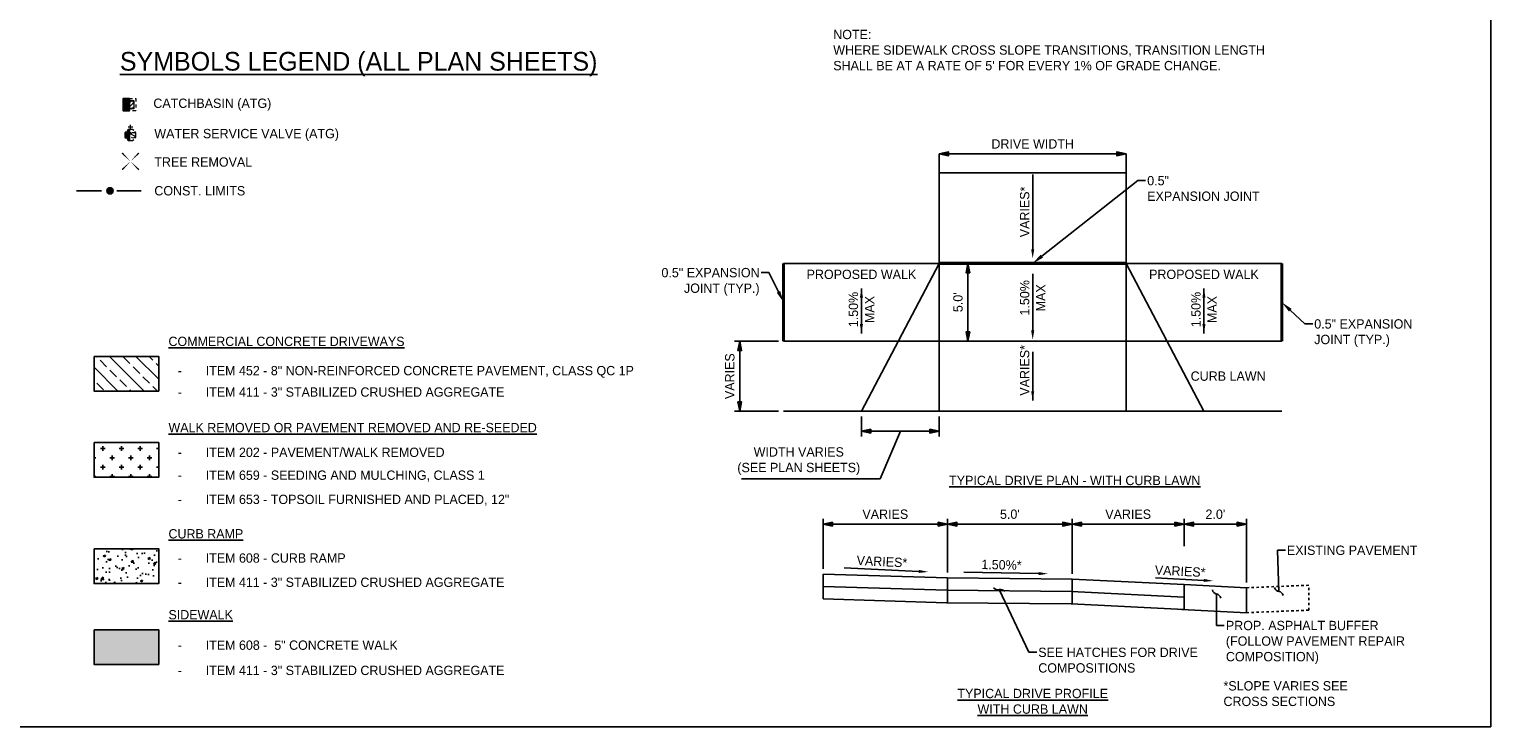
# Model space of a CAD drawing. Header units: feet. Extents: x 19045 to 19260, y 13883 to 14309.
# Tile 2 of 11: x 19078 to 19136, y 13883 to 13911. Entities that reach past the tile are written whole.
import ezdxf
from ezdxf import colors
from ezdxf.entities.mleader import LeaderData, LeaderLine
from ezdxf.math import Vec2, Vec3

# ---------------------------------------------------------------- set-up
doc = ezdxf.new("R2010")
doc.units = ezdxf.units.FT
doc.header["$MEASUREMENT"] = 0
for name, pattern in [('cl5', [25, 1.25, -1.25, 20, -1.25, 1.25]), ('constlimit', [0]), ('F', [0.15, 0.1, -0.05]), ('OhDOT_USTN2', [0.11, 0.069, -0.041]), ('REDO_Drainage01', [1.6, 0.85, -0.75]), ('water', [0])]:
    doc.linetypes.add(name, pattern=pattern)
for name, color, linetype in [('CM_P_Sidewalk', 254, 'Continuous'), ('DR_P_Storm_Sewer', 1, 'Continuous'), ('DR_X_Cells', 151, 'OhDOT_USTN2'), ('PV_P_EOP', 7, 'Continuous'), ('PV_P_Text', 10, 'Continuous'), ('PV_X_Text', 7, 'Continuous'), ('RW_P_Const_Limits', 120, 'constlimit'), ('RW_X_CL_5', 6, 'cl5'), ('RW_X_Right_of_Way', 7, 'ROWEX-COEC'), ('SC_Shading1', 253, 'Continuous'), ('SC_Shading3', 254, 'Continuous'), ('UT_P_Water', 5, 'water'), ('UT_X_Water_Cells', 133, 'Continuous'), ('VG_P_Cells', 3, 'Continuous')]:
    doc.layers.add(name, color=color, linetype=linetype)
doc.styles.add('Slanted-Normal', font='font31.shx', dxfattribs={"height": 0.125})
doc.styles.get("Standard").update_dxf_attribs({"font": 'font31.shx'})
doc.styles.add('Straight-Normal', font='font30.shx', dxfattribs={"height": 0.14})
doc.linetypes.add('ROWEX-COEC', pattern='A,0.75,-0.05,["Ex R/W",Straight-Normal,S=1,R=0,X=0,Y=-0.06],-0.7,0.75,-0.3,0.75,-0.3,0.75,-0.3,0.75,-0.3', length=5.7)
doc.dimstyles.new('Dec-1  Slanted', dxfattribs={"dimtxt": 0.125, "dimasz": 0.125, "dimexe": 0.07, "dimexo": 0.07, "dimgap": 0.07, "dimtad": 1, "dimdec": 1, "dimzin": 3, "dimdsep": 46, "dimtxsty": 'Slanted-Normal', "dimblk": 'Dim1', "dimcen": 0, "dimclrd": 95, "dimclre": 95, "dimclrt": 7, "dimadec": 1, "dimazin": 3, "dimtfac": 1, "dimtdec": 1, "dimtix": 1, "dimtofl": 0, "dimtmove": 1, "dimatfit": 3, "dimldrblk": 'Dim1', "dimfxl": 1, "dimtolj": 1, "dimtzin": 0, "dimlwd": -1, "dimlwe": -1, "dimarcsym": 0})

# ---------------------------------------------------------------- blocks, each defined once
blk = doc.blocks.new('_Integral')
at = {"color": 0, "linetype": 'ByBlock', "lineweight": -2}
for centre, start, end in [((0.44, -0.09), 102, 168), ((-0.44, 0.09), 282, 348)]:
    blk.add_arc(centre, 0.454, start, end, dxfattribs=at)
blk = doc.blocks.new('Dim1')
h = blk.add_hatch(color=4)
h.dxf.hatch_style = 1
h.paths.add_polyline_path([(0, 0), (-1, -0.2), (-1, 0.2)])
at = {"color": 4}
blk.add_lwpolyline([(0, 0), (-1, -0.2), (-1, 0.2), (0, 0)], dxfattribs=at)
blk = doc.blocks.new('*D929')
at = {"layer": 'Defpoints', "color": 0, "transparency": 16777216}
for p in [(19114.448, 13891.05), (19109.448, 13889.044), (19114.448, 13888.894)]:
    blk.add_point(p, dxfattribs=at)
at = {"layer": 'PV_X_Text', "color": 95, "linetype": 'Continuous', "transparency": 16777216}
for p, q in [((19109.448, 13889.254), (19109.448, 13891.26)), ((19109.823, 13891.05), (19114.073, 13891.05)), ((19114.448, 13889.104), (19114.448, 13891.26))]:
    blk.add_line(p, q, dxfattribs=at)
at = {"layer": 'PV_X_Text', "color": 95, "transparency": 16777216, "xscale": 0.375, "yscale": 0.375, "zscale": 0.375, "rotation": 180}
blk.add_blockref('Dim1', (19109.448, 13891.05), dxfattribs=at)
at = {"layer": 'PV_X_Text', "color": 95, "transparency": 16777216, "xscale": 0.375, "yscale": 0.375, "zscale": 0.375}
blk.add_blockref('Dim1', (19114.448, 13891.05), dxfattribs=at)
at = {"layer": 'PV_X_Text', "color": 7, "transparency": 16777216, "insert": (19111.948, 13891.447), "char_height": 0.375, "attachment_point": 5, "style": 'Slanted-Normal'}
blk.add_mtext('\\A1;VARIES', dxfattribs=at)
blk = doc.blocks.new('*D930')
at = {"layer": 'Defpoints', "color": 0, "transparency": 16777216}
for p in [(19119.448, 13891.05), (19114.448, 13888.894), (19119.448, 13888.844)]:
    blk.add_point(p, dxfattribs=at)
at = {"layer": 'PV_X_Text', "color": 95, "linetype": 'Continuous', "transparency": 16777216}
for p, q in [((19114.448, 13889.104), (19114.448, 13891.26)), ((19114.823, 13891.05), (19119.073, 13891.05)), ((19119.448, 13889.054), (19119.448, 13891.26))]:
    blk.add_line(p, q, dxfattribs=at)
at = {"layer": 'PV_X_Text', "color": 95, "transparency": 16777216, "xscale": 0.375, "yscale": 0.375, "zscale": 0.375, "rotation": 180}
blk.add_blockref('Dim1', (19114.448, 13891.05), dxfattribs=at)
at = {"layer": 'PV_X_Text', "color": 95, "transparency": 16777216, "xscale": 0.375, "yscale": 0.375, "zscale": 0.375}
blk.add_blockref('Dim1', (19119.448, 13891.05), dxfattribs=at)
at = {"layer": 'PV_X_Text', "color": 7, "transparency": 16777216, "insert": (19116.948, 13891.447), "char_height": 0.375, "attachment_point": 5, "style": 'Slanted-Normal'}
blk.add_mtext("\\A1;5.0'", dxfattribs=at)
blk = doc.blocks.new('*D931')
at = {"layer": 'Defpoints', "color": 0, "transparency": 16777216}
for p in [(19123.948, 13891.05), (19123.948, 13889.959), (19119.448, 13888.844)]:
    blk.add_point(p, dxfattribs=at)
at = {"layer": 'PV_X_Text', "color": 95, "linetype": 'Continuous', "transparency": 16777216}
for p, q in [((19119.448, 13889.054), (19119.448, 13891.26)), ((19119.823, 13891.05), (19123.573, 13891.05)), ((19123.948, 13890.169), (19123.948, 13891.26))]:
    blk.add_line(p, q, dxfattribs=at)
at = {"layer": 'PV_X_Text', "color": 95, "transparency": 16777216, "xscale": 0.375, "yscale": 0.375, "zscale": 0.375, "rotation": 180}
blk.add_blockref('Dim1', (19119.448, 13891.05), dxfattribs=at)
at = {"layer": 'PV_X_Text', "color": 95, "transparency": 16777216, "xscale": 0.375, "yscale": 0.375, "zscale": 0.375}
blk.add_blockref('Dim1', (19123.948, 13891.05), dxfattribs=at)
at = {"layer": 'PV_X_Text', "color": 7, "transparency": 16777216, "insert": (19121.698, 13891.447), "char_height": 0.375, "attachment_point": 5, "style": 'Slanted-Normal'}
blk.add_mtext('\\A1;VARIES', dxfattribs=at)
blk = doc.blocks.new('*D932')
at = {"layer": 'Defpoints', "color": 0, "transparency": 16777216}
for p in [(19114.115, 13905.924), (19121.615, 13905.924), (19121.615, 13905.924)]:
    blk.add_point(p, dxfattribs=at)
at = {"layer": 'PV_X_Text', "color": 95, "linetype": 'Continuous', "transparency": 16777216}
blk.add_line((19114.49, 13905.924), (19121.24, 13905.924), dxfattribs=at)
at = {"layer": 'PV_X_Text', "color": 95, "transparency": 16777216, "xscale": 0.375, "yscale": 0.375, "zscale": 0.375, "rotation": 180}
blk.add_blockref('Dim1', (19114.115, 13905.924), dxfattribs=at)
at = {"layer": 'PV_X_Text', "color": 95, "transparency": 16777216, "xscale": 0.375, "yscale": 0.375, "zscale": 0.375}
blk.add_blockref('Dim1', (19121.615, 13905.924), dxfattribs=at)
at = {"layer": 'PV_X_Text', "color": 7, "transparency": 16777216, "insert": (19117.865, 13906.322), "char_height": 0.375, "attachment_point": 5, "style": 'Slanted-Normal'}
blk.add_mtext('\\A1;DRIVE WIDTH', dxfattribs=at)
blk = doc.blocks.new('*D933')
at = {"layer": 'Defpoints', "color": 0, "transparency": 16777216}
for p in [(19114.115, 13901.524), (19114.115, 13898.399), (19115.263, 13898.399)]:
    blk.add_point(p, dxfattribs=at)
at = {"layer": 'PV_X_Text', "color": 95, "linetype": 'Continuous', "transparency": 16777216}
for p, q in [((19114.325, 13901.524), (19115.473, 13901.524)), ((19115.263, 13901.149), (19115.263, 13898.774)), ((19114.325, 13898.399), (19115.473, 13898.399))]:
    blk.add_line(p, q, dxfattribs=at)
at = {"layer": 'PV_X_Text', "color": 95, "transparency": 16777216, "xscale": 0.375, "yscale": 0.375, "zscale": 0.375}
for p, rotation in [((19115.263, 13901.524), 90), ((19115.263, 13898.399), 270)]:
    blk.add_blockref('Dim1', p, dxfattribs=dict(at, rotation=rotation))
at = {"layer": 'PV_X_Text', "color": 7, "transparency": 16777216, "insert": (19114.866, 13899.962), "char_height": 0.375, "attachment_point": 5, "rotation": 90, "style": 'Slanted-Normal'}
blk.add_mtext("\\A1;5.0'", dxfattribs=at)
blk = doc.blocks.new('*D934')
at = {"layer": 'Defpoints', "color": 0, "transparency": 16777216}
for p in [(19107.865, 13898.399), (19106.104, 13895.587), (19107.865, 13895.587)]:
    blk.add_point(p, dxfattribs=at)
at = {"layer": 'PV_X_Text', "color": 95, "linetype": 'Continuous', "transparency": 16777216}
for p, q in [((19107.655, 13898.399), (19105.894, 13898.399)), ((19106.104, 13898.024), (19106.104, 13895.962)), ((19107.655, 13895.587), (19105.894, 13895.587))]:
    blk.add_line(p, q, dxfattribs=at)
at = {"layer": 'PV_X_Text', "color": 95, "transparency": 16777216, "xscale": 0.375, "yscale": 0.375, "zscale": 0.375}
for p, rotation in [((19106.104, 13898.399), 90), ((19106.104, 13895.587), 270)]:
    blk.add_blockref('Dim1', p, dxfattribs=dict(at, rotation=rotation))
at = {"layer": 'PV_X_Text', "color": 7, "transparency": 16777216, "insert": (19105.707, 13896.993), "char_height": 0.375, "attachment_point": 5, "rotation": 90, "style": 'Slanted-Normal'}
blk.add_mtext('\\A1;VARIES', dxfattribs=at)
blk = doc.blocks.new('*D927')
at = {"layer": 'Defpoints', "color": 0, "transparency": 16777216}
for p in [(19110.99, 13895.587), (19114.115, 13895.587), (19110.99, 13894.784)]:
    blk.add_point(p, dxfattribs=at)
at = {"layer": 'PV_X_Text', "color": 95, "linetype": 'Continuous', "transparency": 16777216}
for p, q in [((19110.99, 13895.377), (19110.99, 13894.574)), ((19114.115, 13895.377), (19114.115, 13894.574)), ((19113.74, 13894.784), (19111.365, 13894.784)), ((19112.552, 13894.784), (19111.738, 13892.871)), ((19111.738, 13892.871), (19106.172, 13892.871))]:
    blk.add_line(p, q, dxfattribs=at)
at = {"layer": 'PV_X_Text', "color": 95, "transparency": 16777216, "xscale": 0.375, "yscale": 0.375, "zscale": 0.375, "rotation": 180}
blk.add_blockref('Dim1', (19110.99, 13894.784), dxfattribs=at)
at = {"layer": 'PV_X_Text', "color": 95, "transparency": 16777216, "xscale": 0.375, "yscale": 0.375, "zscale": 0.375}
blk.add_blockref('Dim1', (19114.115, 13894.784), dxfattribs=at)
at = {"layer": 'PV_X_Text', "color": 7, "transparency": 16777216, "insert": (19108.474, 13893.581), "char_height": 0.375, "width": 6.10735, "attachment_point": 5, "style": 'Slanted-Normal'}
blk.add_mtext('\\A1;WIDTH VARIES \\P(SEE PLAN SHEETS)', dxfattribs=at)
blk = doc.blocks.new('*D928')
at = {"layer": 'Defpoints', "color": 0, "transparency": 16777216}
for p in [(19126.447, 13891.05), (19123.948, 13889.959), (19126.447, 13888.494)]:
    blk.add_point(p, dxfattribs=at)
at = {"layer": 'PV_X_Text', "color": 95, "linetype": 'Continuous', "transparency": 16777216}
for p, q in [((19123.948, 13890.169), (19123.948, 13891.26)), ((19124.323, 13891.05), (19126.072, 13891.05)), ((19126.447, 13888.704), (19126.447, 13891.26))]:
    blk.add_line(p, q, dxfattribs=at)
at = {"layer": 'PV_X_Text', "color": 95, "transparency": 16777216, "xscale": 0.375, "yscale": 0.375, "zscale": 0.375, "rotation": 180}
blk.add_blockref('Dim1', (19123.948, 13891.05), dxfattribs=at)
at = {"layer": 'PV_X_Text', "color": 95, "transparency": 16777216, "xscale": 0.375, "yscale": 0.375, "zscale": 0.375}
blk.add_blockref('Dim1', (19126.447, 13891.05), dxfattribs=at)
at = {"layer": 'PV_X_Text', "color": 7, "transparency": 16777216, "insert": (19125.198, 13891.447), "char_height": 0.375, "attachment_point": 5, "style": 'Slanted-Normal'}
blk.add_mtext("\\A1;2.0'", dxfattribs=at)
blk = doc.blocks.new('CB22B-X')
at = {"layer": 'Defpoints', "color": 20, "linetype": 'REDO_Drainage01', "lineweight": 0}
blk.add_lwpolyline([(-1, 1), (1, 1), (1, -1), (-1, -1), (-1, 1)], close=True, dxfattribs=at)
at = {"layer": 'DR_X_Cells', "color": 151, "linetype": 'Continuous', "lineweight": 0}
for p, q in [((-1.15, -0.61), (0.61, 1.15)), ((-1.15, 0.52), (-0.52, 1.15)), ((-0.55, -1.15), (1.15, 0.55)), ((0.58, -1.15), (1.15, -0.58))]:
    blk.add_line(p, q, dxfattribs=at)
at = {"layer": 'DR_X_Cells', "color": 151, "linetype": 'REDO_Drainage01', "lineweight": 0}
blk.add_lwpolyline([(-1.67, 1.67), (1.67, 1.67), (1.67, -1.67), (-1.67, -1.67), (-1.67, 1.67)], close=True, dxfattribs=at)
at = {"layer": 'DR_X_Cells', "color": 151, "linetype": 'Continuous', "lineweight": 0, "flags": 128}
blk.add_lwpolyline([(-1.15, 1.15), (1.15, 1.15), (1.15, -1.15), (-1.15, -1.15), (-1.15, 1.15)], close=True, dxfattribs=at)

msp = doc.modelspace()

# ---------------------------------------------------------------- hatches: boundary and pattern name
at = {"layer": 'DR_P_Storm_Sewer'}
h = msp.add_hatch(color=1, dxfattribs=at)
h.dxf.hatch_style = 1
h.paths.add_polyline_path([(19081.605, 13908.149), (19081.355, 13908.149), (19081.355, 13907.649), (19081.605, 13907.649)])
at = {"layer": 'PV_P_Text'}
h = msp.add_hatch(color=256, dxfattribs=at)
h.dxf.hatch_style = 1
edge = h.paths.add_edge_path()
edge.add_arc((19080.823, 13904.438), 0.125, 0, 360)
at = {"layer": 'SC_Shading1'}
h = msp.add_hatch(dxfattribs=at)
h.set_pattern_fill('ANSI33', color=256, scale=3, angle=90)
h.set_pattern_definition([(135, (32.6904, -16.2373), (-0.530330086, -0.530330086), []), (135, (32.6904, -15.70695), (-0.530330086, -0.530330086), [0.375, -0.1875])])
h.paths.add_polyline_path([(19082.78, 13897.789), (19080.181, 13897.789), (19080.181, 13896.394), (19082.78, 13896.394)])
h = msp.add_hatch(dxfattribs=at)
h.set_pattern_fill('CROSS', color=256, scale=1.5)
h.set_pattern_definition([(0, (32.69042, -15.41807), (0.375, 0.375), [0.1875, -0.5625]), (90, (32.78417, -15.5118), (-0.375, 0.375), [0.1875, -0.5625])])
h.paths.add_polyline_path([(19082.78, 13894.328), (19080.181, 13894.328), (19080.181, 13892.932), (19082.78, 13892.932)])
h = msp.add_hatch(dxfattribs=at)
h.set_pattern_fill('AR-CONC', color=256, scale=0.125)
h.set_pattern_definition([(50, (-26.32526, -79.761), (0.896575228, -0.078440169), [0.09375, -1.03125]), (355, (-26.3253, -79.761), (-0.173439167, 0.940240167), [0.075, -0.825]), (100.4514445, (-26.25054, -79.7675), (0.723136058, 0.86179999), [0.07967524, -0.87642764]), (46.1842, (-26.3253, -79.511), (1.334051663, -0.2068991), [0.140625, -1.546875]), (96.6356355, (-26.2141, -79.5282), (1.16832743, 1.21764825), [0.11951293, -1.3146422]), (351.184164, (-26.3253, -79.511), (1.16832743, 1.21764825), [0.1125, -1.2375]), (21, (-26.20026, -79.5735), (0.746133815, -0.503273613), [0.09375, -1.03125]), (326, (-26.2003, -79.5735), (0.304144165, 0.906437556), [0.075, -0.825]), (71.4514447, (-26.1381, -79.6154), (1.05027797, 0.40316394), [0.079675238, -0.87642764]), (37.5, (-26.32526, -79.76097), (0.015199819, 0.4161173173), [0, -0.815, 0, -0.8375, 0, -0.828125]), (7.5, (-26.32526, -79.76097), (0.328836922, 0.49301464), [0, -0.4775, 0, -0.79625, 0, -0.315625]), (327.5, (-26.604, -79.76097), (0.667278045, -0.0281935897), [0, -0.3125, 0, -0.975, 0, -1.29375]), (317.5, (-26.729, -79.76097), (0.728982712, 0.125131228), [0, -0.40625, 0, -0.6475, 0, -0.91875])])
h.paths.add_polyline_path([(19082.78, 13890.06), (19080.181, 13890.06), (19080.181, 13888.664), (19082.78, 13888.664)])
at = {"layer": 'SC_Shading3'}
h = msp.add_hatch(color=256, dxfattribs=at)
h.dxf.hatch_style = 1
h.paths.add_polyline_path([(19082.78, 13886.81), (19080.181, 13886.81), (19080.181, 13885.414), (19082.78, 13885.414)])
at = {"layer": 'UT_P_Water'}
h = msp.add_hatch(color=256, dxfattribs=at)
h.dxf.hatch_style = 1
h.paths.add_polyline_path([(19081.645, 13906.904), (19081.556, 13906.904), (19081.422, 13906.77), (19081.422, 13906.593), (19081.556, 13906.459), (19081.645, 13906.459)])

# ---------------------------------------------------------------- linework, layer by layer
at = {"layer": 'PV_P_EOP'}
for points in [[(19114.115, 13905.924), (19114.115, 13895.587)], [(19121.615, 13905.924), (19121.615, 13895.587)], [(19114.115, 13905.167), (19121.615, 13905.167)], [(19114.115, 13901.524), (19107.865, 13901.524)], [(19114.115, 13901.524), (19110.99, 13895.587)], [(19121.615, 13901.524), (19124.74, 13895.587)], [(19121.615, 13901.524), (19127.865, 13901.524)], [(19107.865, 13898.399), (19127.865, 13898.399)], [(19107.865, 13895.587), (19127.865, 13895.587)], [(19109.448, 13888.043), (19109.448, 13889.044)], [(19109.448, 13889.044), (19114.448, 13888.894), (19119.448, 13888.844), (19123.948, 13888.619)], [(19114.448, 13888.894), (19114.448, 13887.894)], [(19119.448, 13887.842), (19119.448, 13888.844)], [(19109.448, 13888.544), (19114.43, 13888.394), (19119.426, 13888.344), (19123.948, 13888.118)], [(19123.858, 13887.622), (19126.447, 13887.493), (19126.447, 13888.494), (19123.948, 13888.619)], [(19123.948, 13888.619), (19123.948, 13887.618)], [(19109.448, 13888.043), (19114.411, 13887.894), (19119.403, 13887.845), (19123.948, 13887.618)]]:
    msp.add_lwpolyline(points, dxfattribs=at)
at = {"layer": 'PV_P_EOP', "const_width": 0.125}
for points in [[(19107.865, 13901.524), (19107.865, 13898.399)], [(19114.115, 13901.524), (19121.615, 13901.524)], [(19127.865, 13901.524), (19127.865, 13898.399)]]:
    msp.add_lwpolyline(points, dxfattribs=at)
at = {"layer": 'PV_P_EOP', "linetype": 'F'}
msp.add_lwpolyline([(19126.447, 13887.493), (19128.947, 13887.594), (19128.947, 13888.595), (19126.447, 13888.494)], dxfattribs=at)
at = {"layer": 'PV_P_Text'}
msp.add_lwpolyline([(19081.605, 13908.149), (19081.355, 13908.149), (19081.355, 13907.649), (19081.605, 13907.649)], close=True, dxfattribs=at)
msp.add_circle((19080.823, 13904.438), 0.125, dxfattribs=at)
at = {"layer": 'PV_X_Text', "linetype": 'ByBlock', "lineweight": -2}
for points in [[(19117.865, 13905.093), (19117.865, 13902.092)], [(19117.865, 13901.104), (19117.865, 13898.832)], [(19110.99, 13900.518), (19110.99, 13898.71)], [(19124.74, 13900.518), (19124.74, 13898.71)], [(19110.295, 13889.301), (19113.292, 13889.151)], [(19115.102, 13889.124), (19118.103, 13889.064)], [(19122.801, 13888.887), (19124.734, 13888.79)]]:
    msp.add_lwpolyline(points, dxfattribs=at)
at = {"layer": 'PV_X_Text'}
msp.add_lwpolyline([(19117.865, 13897.974), (19117.865, 13896.012)], dxfattribs=at)
for points in [[(19117.802, 13902.092), (19117.865, 13901.717), (19117.927, 13902.092)], [(19110.927, 13900.143), (19110.99, 13900.518), (19111.052, 13900.143)], [(19124.677, 13900.143), (19124.74, 13900.518), (19124.802, 13900.143)], [(19110.927, 13899.085), (19110.99, 13898.71), (19111.052, 13899.085)], [(19117.802, 13898.832), (19117.865, 13898.457), (19117.927, 13898.832)], [(19124.677, 13899.085), (19124.74, 13898.71), (19124.802, 13899.085)], [(19117.802, 13896.387), (19117.865, 13896.012), (19117.927, 13896.387)], [(19113.296, 13889.213), (19113.667, 13889.132), (19113.289, 13889.089)], [(19118.104, 13889.127), (19118.478, 13889.057), (19118.102, 13889.002)], [(19124.737, 13888.853), (19125.108, 13888.771), (19124.731, 13888.728)]]:
    msp.add_solid(points, dxfattribs=at)
at = {"layer": 'RW_P_Const_Limits', "linetype": 'constlimit', "flags": 128}
for points in [[(19079.473, 13904.438), (19080.485, 13904.438)], [(19081.1, 13904.438), (19082.069, 13904.438)]]:
    msp.add_lwpolyline(points, dxfattribs=at)
at = {"layer": 'RW_X_CL_5', "linetype": 'ByBlock'}
msp.add_lwpolyline([(19045.13, 13945.16), (19045.13, 13882.91), (19136.254, 13882.91), (19136.254, 13945.16)], close=True, dxfattribs=at)
at = {"layer": 'RW_X_Right_of_Way'}
for points in [[(19080.181, 13897.789), (19082.78, 13897.789), (19082.78, 13896.394), (19080.181, 13896.394)], [(19080.181, 13894.328), (19082.78, 13894.328), (19082.78, 13892.932), (19080.181, 13892.932)], [(19080.181, 13890.06), (19082.78, 13890.06), (19082.78, 13888.664), (19080.181, 13888.664)], [(19080.181, 13886.81), (19082.78, 13886.81), (19082.78, 13885.414), (19080.181, 13885.414)]]:
    msp.add_lwpolyline(points, close=True, dxfattribs=at)
at = {"layer": 'UT_X_Water_Cells', "color": 133, "linetype": 'Continuous', "lineweight": 0}
for p, q in [((19081.74, 13906.999), (19081.549, 13906.999)), ((19081.645, 13906.904), (19081.645, 13907.094)), ((19081.705, 13906.706), (19081.81, 13906.651))]:
    msp.add_line(p, q, dxfattribs=at)
at = {"layer": 'UT_X_Water_Cells', "color": 133, "linetype": 'Continuous', "lineweight": 0, "flags": 128}
for points in [[(19081.779, 13906.858), (19081.733, 13906.904), (19081.556, 13906.904), (19081.51, 13906.858)], [(19081.468, 13906.816), (19081.422, 13906.77), (19081.422, 13906.593), (19081.468, 13906.547)], [(19081.478, 13906.788), (19081.521, 13906.559), (19081.563, 13906.788), (19081.606, 13906.559), (19081.649, 13906.788)], [(19081.51, 13906.505), (19081.556, 13906.459), (19081.733, 13906.459), (19081.779, 13906.505)], [(19081.821, 13906.547), (19081.867, 13906.593), (19081.867, 13906.77), (19081.821, 13906.816)]]:
    msp.add_lwpolyline(points, dxfattribs=at)
at = {"layer": 'UT_X_Water_Cells', "color": 133, "linetype": 'Continuous', "lineweight": 0, "extrusion": (0, 0, -1)}
for centre, radius, start, end in [((-19081.728, 13906.74), 0.0406, 303.63245, 53.74127), ((-19081.756, 13906.654), 0.0949, 235.60372, 316.33052), ((-19081.761, 13906.667), 0.12, 61.34633, 118.65367), ((-19081.776, 13906.614), 0.0509, 132.06416, 228.51167)]:
    msp.add_arc(centre, radius, start, end, dxfattribs=at)
at = {"layer": 'VG_P_Cells'}
for points in [[(19081.979, 13905.286, 0.063, 0, 0), (19081.645, 13905.62, 0, 0.063, 0), (19081.311, 13905.954, 0, 0.063, 0)], [(19081.979, 13905.954, 0.063, 0, 0), (19081.645, 13905.62, 0, 0.063, 0), (19081.311, 13905.286, 0, 0.063, 0)]]:
    msp.add_lwpolyline(points, format="xyseb", dxfattribs=at)

# ---------------------------------------------------------------- block references
at = {"layer": 'PV_P_Text', "xscale": 0.15, "yscale": 0.15, "zscale": 0.15}
msp.add_blockref('CB22B-X', (19081.605, 13907.899), dxfattribs=at)

# ---------------------------------------------------------------- texts
at = {"layer": 'CM_P_Sidewalk', "char_height": 0.375, "attachment_point": 4}
for s, width, gutter_width, insert in [("NOTE:\\PWHERE SIDEWALK CROSS SLOPE TRANSITIONS, TRANSITION LENGTH SHALL BE AT A RATE OF 5' FOR EVERY 1% OF GRADE CHANGE.", 17.47074, 1.875, (19109.858, 13910.09)), ('CATCHBASIN (ATG)', 13.5491, 42, (19082.563, 13907.899)), ('WATER SERVICE VALVE (ATG)', 13.5491, 42, (19082.603, 13906.681)), ('TREE REMOVAL', 13.5491, 42, (19082.603, 13905.593)), ('CONST. LIMITS', 13.5491, 42, (19082.603, 13904.438))]:
    msp.add_mtext_dynamic_manual_height_columns(s, width=width, gutter_width=gutter_width, heights=[0], dxfattribs=dict(at, insert=insert))
at = {"layer": 'PV_P_EOP', "char_height": 0.375, "width": 29.24884, "attachment_point": 5, "style": 'Slanted-Normal'}
for s, insert in [('{\\LTYPICAL DRIVE PLAN - WITH CURB LAWN}', (19119.552, 13892.802)), ('{\\LTYPICAL DRIVE PROFILE\\PWITH CURB LAWN}', (19117.865, 13883.932))]:
    msp.add_mtext(s, dxfattribs=dict(at, insert=insert))
at = {"layer": 'PV_P_Text', "insert": (19081.221, 13909.528), "char_height": 0.74984, "attachment_point": 4, "style": 'Slanted-Normal'}
msp.add_mtext_dynamic_manual_height_columns('{\\LSYMBOLS LEGEND (ALL PLAN SHEETS)}', width=20.77058, gutter_width=42, heights=[0], dxfattribs=at)
at = {"layer": 'PV_P_Text', "char_height": 0.37406, "attachment_point": 4, "style": 'Slanted-Normal'}
for s, insert, width in [('{\\LCOMMERCIAL CONCRETE DRIVEWAYS}', (19083.171, 13898.388), 19.41191), ('\\pxi-3,l4,t4;- ^IITEM 452 - 8" NON-REINFORCED CONCRETE PAVEMENT, CLASS QC 1P', (19083.171, 13897.165), 50.3615), ('\\pxi-3,l4,t4;-^IITEM 411 - 3" STABILIZED CRUSHED AGGREGATE', (19083.171, 13896.352), 28.98208), ('{\\LWALK REMOVED OR PAVEMENT REMOVED AND RE-SEEDED}', (19083.171, 13894.926), 19.7395), ('\\pxi-3,l4,t4;-^IITEM 202 - PAVEMENT/WALK REMOVED ', (19083.171, 13893.933), 21.28289), ('\\pxi-3,l4,t4;-^IITEM 659 - SEEDING AND MULCHING, CLASS 1 ', (19083.171, 13892.982), 21.28289), ('\\pxi-3,l4,t4;-^IITEM 653 - TOPSOIL FURNISHED AND PLACED, 12"', (19083.171, 13892.009), 22.81977), ('{\\LCURB RAMP}', (19083.171, 13890.659), 8.40818), ('\\pxi-3,l4,t4;-^IITEM 608 - CURB RAMP', (19083.171, 13889.686), 21.28289), ('\\pxi-3,l4,t4;-^IITEM 411 - 3" STABILIZED CRUSHED AGGREGATE', (19083.171, 13888.713), 22.81977), ('{\\LSIDEWALK}', (19083.171, 13887.409), 19.41191), ('\\pxi-3,l4,t4;-^IITEM 608 -  5" CONCRETE WALK', (19083.171, 13886.186), 50.3615), ('\\pxi-3,l4,t4;-^IITEM 411 - 3" STABILIZED CRUSHED AGGREGATE', (19083.171, 13885.172), 28.98208)]:
    msp.add_mtext(s, dxfattribs=dict(at, insert=insert, width=width))
at = {"layer": 'PV_X_Text', "char_height": 0.375, "width": 2.18377, "attachment_point": 5, "style": 'Slanted-Normal'}
for s, insert, rotation in [('VARIES*', (19117.545, 13903.59), 90), ('1.50%', (19110.67, 13899.67), 90), ('1.50%', (19117.545, 13900.14), 90), ('MAX', (19118.191, 13900.14), 90), ('1.50%', (19124.42, 13899.67), 90), ('MAX', (19111.316, 13899.67), 90), ('MAX', (19125.066, 13899.67), 90), ('VARIES*', (19117.545, 13897.226), 90), ('VARIES*', (19111.813, 13889.545), 357.13759), ('1.50%*', (19116.612, 13889.414), 358.85424), ('VARIES*', (19123.786, 13889.158), 357.13759)]:
    msp.add_mtext(s, dxfattribs=dict(at, insert=insert, rotation=rotation))
at = {"layer": 'PV_X_Text', "char_height": 0.375, "attachment_point": 5, "style": 'Slanted-Normal'}
for s, insert, width in [('PROPOSED WALK', (19110.99, 13901.08), 29.24884), ('PROPOSED WALK', (19124.74, 13901.08), 29.24884), ('CURB LAWN', (19125.711, 13896.993), 29.24884), ('\\pxql;*SLOPE VARIES SEE CROSS SECTIONS', (19128.67, 13884.24), 6.29174)]:
    msp.add_mtext(s, dxfattribs=dict(at, insert=insert, width=width))

# ---------------------------------------------------------------- dimensions: what is measured, and where the dimension line sits
at = {"layer": 'PV_X_Text'}
for base, p1, p2, text, picture, middle in [((19121.615, 13905.924), (19114.115, 13905.924), (19121.615, 13905.924), 'DRIVE WIDTH', '*D932', (19117.865, 13906.322)), ((19114.448, 13891.05), (19109.448, 13889.044), (19114.448, 13888.894), 'VARIES', '*D929', (19111.948, 13891.447)), ((19123.948, 13891.05), (19119.448, 13888.844), (19123.948, 13889.959), 'VARIES', '*D931', (19121.698, 13891.447)), ((19126.447, 13891.05), (19123.948, 13889.959), (19126.447, 13888.494), "2.0'", '*D928', (19125.198, 13891.447))]:
    dim = msp.add_linear_dim(base=base, p1=p1, p2=p2, text=text, dimstyle='Dec-1  Slanted', override={"dimpost": "'"}, dxfattribs=at)
    dim.commit()
    dim.dimension.update_dxf_attribs({"geometry": picture, "text_midpoint": middle})
for base, p1, p2, text, picture, middle in [((19115.263, 13898.399), (19114.115, 13901.524), (19114.115, 13898.399), "5.0'", '*D933', (19114.866, 13899.962)), ((19106.104, 13895.587), (19107.865, 13898.399), (19107.865, 13895.587), 'VARIES', '*D934', (19105.707, 13896.993))]:
    dim = msp.add_linear_dim(base=base, p1=p1, p2=p2, angle=90, text=text, dimstyle='Dec-1  Slanted', override={"dimpost": "'"}, dxfattribs=at)
    dim.commit()
    dim.dimension.update_dxf_attribs({"geometry": picture, "text_midpoint": middle})
dim = msp.add_linear_dim(base=(19110.99, 13894.784), p1=(19114.115, 13895.587), p2=(19110.99, 13895.587), text='WIDTH VARIES \\P(SEE PLAN SHEETS)', dimstyle='Dec-1  Slanted', override={"dimpost": "'"}, dxfattribs=at)
dim.commit()
dim.dimension.update_dxf_attribs({"geometry": '*D927', "text_midpoint": (19111.528, 13892.871), "dimtype": 160})
dim = msp.add_linear_dim(base=(19119.448, 13891.05), p1=(19114.448, 13888.894), p2=(19119.448, 13888.844), dimstyle='Dec-1  Slanted', override={"dimpost": "'"}, dxfattribs=at)
dim.commit()
dim.dimension.update_dxf_attribs({"geometry": '*D930', "text_midpoint": (19116.948, 13891.447)})

# ---------------------------------------------------------------- leaders
ml = msp.add_multileader_mtext('Standard', dxfattribs=at)
ml.set_content('0.5" \\PEXPANSION JOINT', color=256)
ml.set_leader_properties()
ml.build(insert=Vec2(0, 0))
ml.multileader.update_dxf_attribs({"dogleg_length": 0.25, "arrow_head_size": 0.469})
ctx = ml.context
ctx.base_point, ctx.char_height, ctx.arrow_head_size, ctx.landing_gap_size, ctx.plane_origin = Vec3(19122.399, 13904.848), 0.375, 0.469, 0.0625, Vec3(19117.865, 13901.524)
notes = []
notes.append((ctx, [(0, (1, 1, 0), (19122.087, 13904.848), (1, 0), 0.312, [(0, [(19117.865, 13901.524)], 0, [])])]))
ctx.mtext.insert, ctx.mtext.flow_direction = Vec3(19122.462, 13905.035), 5
ml = msp.add_multileader_mtext('Standard', dxfattribs=at)
ml.set_content('0.5" EXPANSION\\PJOINT (TYP.)', color=256)
ml.set_leader_properties()
ml.build(insert=Vec2(0, 0))
ml.multileader.update_dxf_attribs({"dogleg_length": 0.25, "arrow_head_size": 0.469})
ctx = ml.context
ctx.base_point, ctx.char_height, ctx.arrow_head_size, ctx.landing_gap_size, ctx.plane_origin = Vec3(19102.468, 13901.152), 0.375, 0.469, 0.0625, Vec3(19107.865, 13899.962)
ctx.text_align_type = 2
notes.append((ctx, [(1, (1, 1, 0), (19107.277, 13901.152), (-1, 0), 0.312, [(0, [(19107.865, 13899.962)], 0, [])])]))
ctx.mtext.insert, ctx.mtext.alignment, ctx.mtext.flow_direction = Vec3(19106.902, 13901.34), 3, 5
ml = msp.add_multileader_mtext('Standard', dxfattribs=at)
ml.set_content('0.5" EXPANSION \\PJOINT (TYP.)', color=256)
ml.set_leader_properties()
ml.build(insert=Vec2(0, 0))
ml.multileader.update_dxf_attribs({"dogleg_length": 0.25, "arrow_head_size": 0.469})
ctx = ml.context
ctx.base_point, ctx.char_height, ctx.arrow_head_size, ctx.landing_gap_size, ctx.plane_origin = Vec3(19129.105, 13899.092), 0.375, 0.469, 0.0625, Vec3(19127.865, 13901.524)
notes.append((ctx, [(0, (1, 1, 0), (19128.793, 13899.092), (1, 0), 0.312, [(0, [(19127.865, 13899.962)], 0, [])])]))
ctx.mtext.insert, ctx.mtext.flow_direction = Vec3(19129.168, 13899.28), 5
ml = msp.add_multileader_mtext('Standard', dxfattribs=at)
ml.set_content('EXISTING PAVEMENT', color=256)
ml.set_leader_properties()
ml.set_arrow_properties(name='INTEGRAL')
ml.build(insert=Vec2(0, 0))
ml.multileader.update_dxf_attribs({"dogleg_length": 0.25, "arrow_head_size": 0.469})
ctx = ml.context
ctx.base_point, ctx.char_height, ctx.arrow_head_size, ctx.landing_gap_size, ctx.plane_origin = Vec3(19128.008, 13890.001), 0.375, 0.469, 0.0625, Vec3(19127.747, 13888.344)
notes.append((ctx, [(0, (1, 1, 0), (19127.696, 13890.001), (1, 0), 0.312, [(0, [(19127.747, 13888.344)], 0, [])])]))
ctx.mtext.insert, ctx.mtext.flow_direction = Vec3(19128.071, 13890.188), 5
ml = msp.add_multileader_mtext('Standard', dxfattribs=at)
ml.set_content('SEE HATCHES FOR DRIVE\\PCOMPOSITIONS', color=256)
ml.set_leader_properties()
ml.set_arrow_properties(name='INTEGRAL')
ml.build(insert=Vec2(0, 0))
ml.multileader.update_dxf_attribs({"dogleg_length": 0.25, "arrow_head_size": 0.469})
ctx = ml.context
ctx.base_point, ctx.char_height, ctx.arrow_head_size, ctx.landing_gap_size, ctx.plane_origin = Vec3(19118.026, 13885.901), 0.375, 0.469, 0.0625, Vec3(19116.945, 13888.229)
notes.append((ctx, [(1, (1, 1, 0), (19117.713, 13885.901), (1, 0), 0.312, [(0, [(19116.514, 13888.421)], 0, [])])]))
ctx.mtext.insert, ctx.mtext.flow_direction = Vec3(19118.088, 13886.088), 5
ml = msp.add_multileader_mtext('Standard', dxfattribs=at)
ml.set_content('PROP. ASPHALT BUFFER (FOLLOW PAVEMENT REPAIR COMPOSITION)', color=256)
ml.set_leader_properties()
ml.set_arrow_properties(name='INTEGRAL')
ml.build(insert=Vec2(0, 0))
ml.multileader.update_dxf_attribs({"dogleg_length": 0.25, "arrow_head_size": 0.469})
ctx = ml.context
ctx.base_point, ctx.char_height, ctx.arrow_head_size, ctx.landing_gap_size, ctx.plane_origin = Vec3(19125.559, 13886.978), 0.375, 0.469, 0.0625, Vec3(19125.247, 13888.243)
notes.append((ctx, [(0, (1, 1, 0), (19125.246, 13886.978), (1, 0), 0.312, [(0, [(19125.247, 13888.243)], 0, [])])]))
ctx.mtext.insert, ctx.mtext.width, ctx.mtext.flow_direction = Vec3(19125.621, 13887.166), 7.88927, 5
for ctx, leaders in notes:
    for number, flags, end, landing, length, lines in leaders:
        leader = LeaderData()
        leader.index, (leader.has_last_leader_line, leader.has_dogleg_vector, leader.attachment_direction) = number, flags
        leader.last_leader_point, leader.dogleg_vector, leader.dogleg_length = Vec3(end), Vec3(landing), length
        for number, points, colour, breaks in lines:
            line = LeaderLine()
            line.index, line.vertices, line.color, line.breaks = number, Vec3.list(points), colors.encode_raw_color(colour), breaks
            leader.lines.append(line)
        ctx.leaders.append(leader)

doc.saveas('drawing.dxf')
